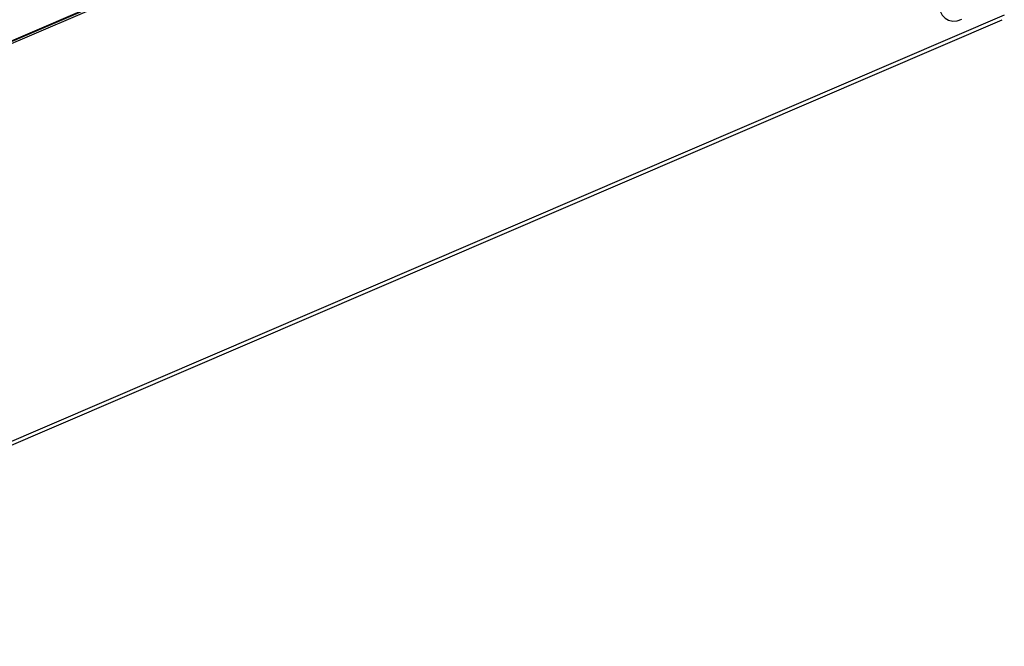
# Model space of a CAD drawing. Header units: millimetres. Extents: x -945 to 1227, y -951 to 1232.
# Tile 36 of 171: x 923 to 1227, y -951 to -757. Entities that reach past the tile are written whole.
import ezdxf

# ---------------------------------------------------------------- set-up
doc = ezdxf.new("R2010")
doc.units = ezdxf.units.MM

msp = doc.modelspace()

# ---------------------------------------------------------------- linework, layer by layer
at = {"color": 7, "linetype": 'Continuous', "lineweight": 25}
for p, q in [((801.317, -815.068), (1202.572, -642.925)), ((801.996, -815.425), (1205.087, -642.494)), ((801.275, -814.848), (1010.15, -725.239)), ((775.317, -950.794), (1226.133, -757.39)), ((1226.844, -755.984), (776.028, -949.389))]:
    msp.add_line(p, q, dxfattribs=at)
at = {"color": 7, "linetype": 'Continuous', "lineweight": 25, "flags": 128}
msp.add_lwpolyline([(1213.938, -739.666), (1212.503, -740.45), (1211.118, -741.541), (1209.838, -742.899), (1208.71, -744.47), (1207.778, -746.194), (1207.078, -748.006), (1206.637, -749.835), (1206.472, -751.611), (1206.589, -753.267), (1206.983, -754.737), (1207.64, -755.967), (1208.535, -756.908), (1209.632, -757.524), (1210.89, -757.792), (1212.26, -757.702), (1213.69, -757.256)], dxfattribs=at)

doc.saveas('drawing.dxf')
